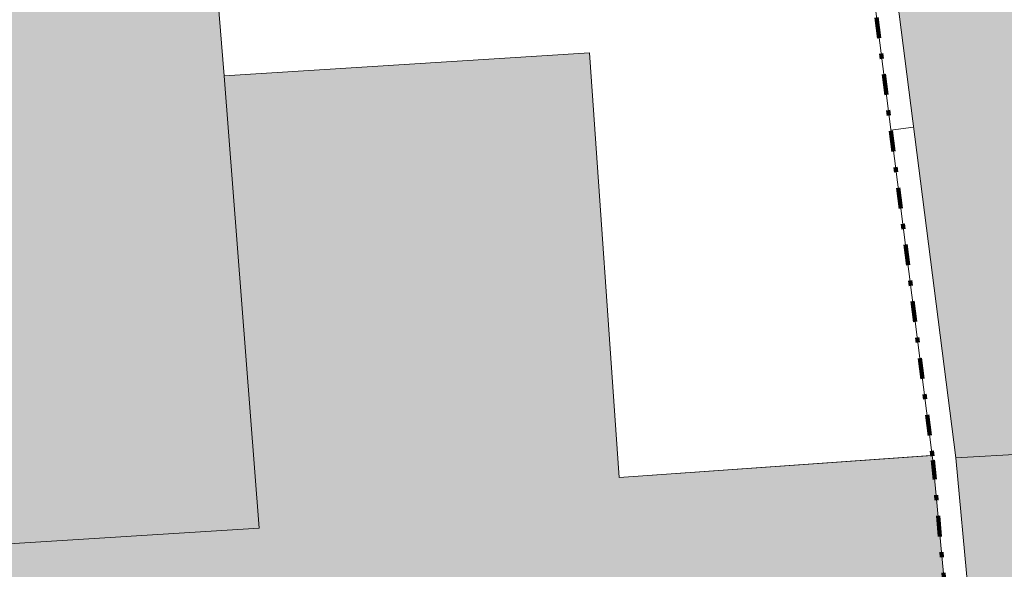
# Model space of a CAD drawing. Header units: metres. Extents: x 2 to 202, y -59 to 869.
# Tile 4 of 27: x 68 to 87, y -46 to -36. Entities that reach past the tile are written whole.
import ezdxf

# ---------------------------------------------------------------- set-up
doc = ezdxf.new("R2010")
doc.units = ezdxf.units.M
doc.header["$XCLIPFRAME"] = 2
doc.linetypes.add('_Strichpunkt - Weit_', pattern=[1, 0.4, -0.3, 0, -0.3])
for name, color, linetype, lineweight in [('A_Detailelemente', 7, 'Continuous', 9), ('A_Geschossdecken', 7, 'Continuous', 5), ('A_Linien', 5, 'Continuous', 9), ('A_Linien_Feine Linien', 7, 'Continuous', 5), ('A_Scan-Pixelbild', 213, 'Continuous', 5), ('A_Wand', 244, 'Continuous', 5)]:
    doc.layers.add(name, color=color, linetype=linetype, lineweight=lineweight)
picture_1 = doc.add_image_def('image1.pdf', size_in_pixel=(2828, 1699))

msp = doc.modelspace()

# ---------------------------------------------------------------- hatches: boundary and pattern name
at = {"layer": 'A_Detailelemente'}
for points in [[(85.985, -44.016), (92.169, -43.692), (89.298, -24.43), (83.541, -24.838), (85.98, -43.974)], [(36.962, -54.06), (37.74, -54.007), (37.74, -53.587), (86.118, -50.219), (85.547, -44.065), (85.536, -43.974), (79.519, -44.395), (78.949, -36.235), (71.927, -36.678), (71.534, -31.625), (64.364, -32.106), (64.745, -37.372), (35.814, -39.287)], [(87.138, -56.455), (93.516, -56.021), (92.291, -44.509), (92.169, -43.692), (85.985, -44.016), (86.56, -50.219)]]:
    msp.add_hatch(color=254, dxfattribs=at).paths.add_polyline_path(points, flags=0)

# ---------------------------------------------------------------- linework, layer by layer
at = {"layer": 'A_Geschossdecken', "color": 253, "lineweight": 9}
msp.add_line((84.739, -37.718), (84.739, -37.723), dxfattribs=at)
at = {"layer": 'A_Linien', "color": 6, "linetype": '_Strichpunkt - Weit_', "lineweight": 100}
for p in [(83.073, -24.642), (86.699, -56.485)]:
    msp.add_line(p, (85.547, -44.065), dxfattribs=at)
at = {"layer": 'A_Linien_Feine Linien'}
for p, q in [((83.541, -24.838), (85.985, -44.016)), ((85.536, -43.974), (83.387, -27.105)), ((71.927, -36.678), (71.534, -31.625)), ((78.949, -36.235), (71.927, -36.678)), ((79.519, -44.395), (78.949, -36.235)), ((78.949, -36.235), (79.519, -44.395)), ((72.604, -45.371), (71.927, -36.678)), ((92.169, -43.692), (85.985, -44.016)), ((85.536, -43.974), (79.519, -44.395)), ((79.519, -44.395), (85.505, -43.977)), ((85.547, -44.065), (85.536, -43.974)), ((86.118, -50.219), (85.547, -44.065)), ((85.985, -44.016), (87.138, -56.455)), ((65.475, -45.82), (72.604, -45.371))]:
    msp.add_line(p, q, dxfattribs=at)
at = {"layer": 'A_Wand', "color": 250, "lineweight": 9}
msp.add_line((85.175, -37.663), (84.739, -37.718), dxfattribs=at)

# ---------------------------------------------------------------- pictures from other files: only their frames are drawn
at = {"layer": 'A_Scan-Pixelbild'}
image = msp.add_image(picture_1, insert=(-46.162, -83.409), size_in_units=(250.928, 150.803), rotation=3.02516, dxfattribs=at)
image.set_boundary_path([(733.774, 1463.933), (788.17, 435.003), (2002.32, 499.147), (1947.924, 1528.077), (733.774, 1463.933)])
image.dxf.flags = 15

doc.saveas('drawing.dxf')
